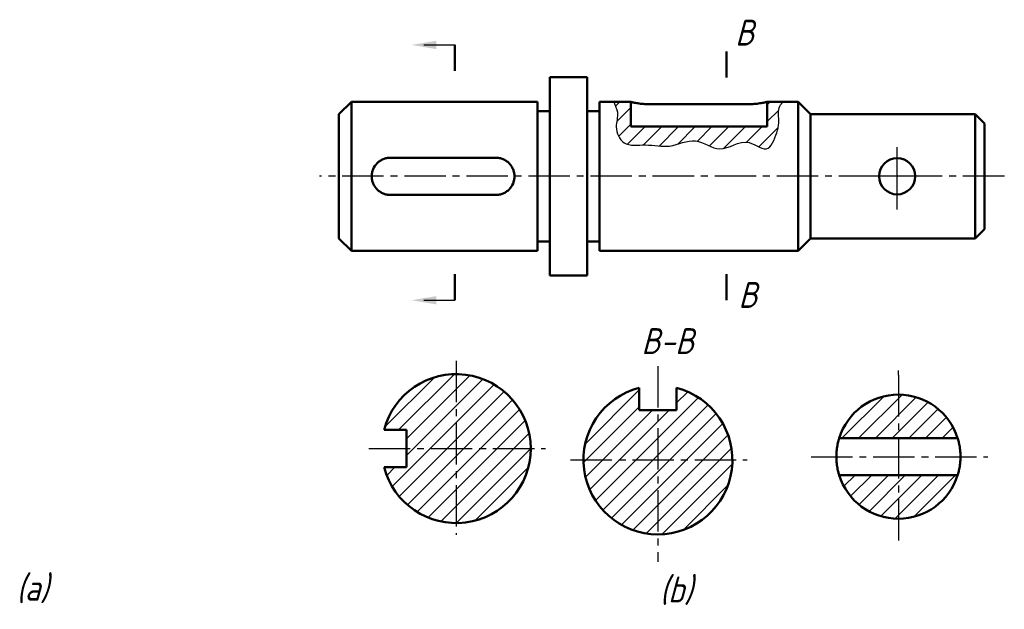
# Model space of a CAD drawing. Header units: millimetres. Extents: x 1028 to 1186, y 132 to 227.
import ezdxf

# ---------------------------------------------------------------- set-up
doc = ezdxf.new("R2010")
doc.units = ezdxf.units.MM
doc.header["$LTSCALE"] = 0.7
doc.linetypes.add('CENTER2', pattern=[28.575, 19.05, -3.175, 3.175, -3.175])
doc.layers.add('尺寸层', color=221, linetype='Continuous')
doc.layers.add('细实线层', color=7, linetype='Continuous')
for name, color, linetype, lineweight in [('文字层', 227, 'Continuous', 20), ('点画线层', 3, 'CENTER2', 25), ('粗实线层', 7, 'Continuous', 50)]:
    doc.layers.add(name, color=color, linetype=linetype, lineweight=lineweight)
doc.styles.add('工程斜体', font='gbeitc.shx', dxfattribs={"bigfont": 'gbcbig.shx'})

# ---------------------------------------------------------------- blocks, each defined once
blk = doc.blocks.new('jg')
at = {"layer": '细实线层', "ltscale": 0.5}
h = blk.add_hatch(dxfattribs=at)
h.set_pattern_fill('ANSI31', scale=0.6, style=0)
h.set_pattern_definition([(45, (-1027.0262, -192.2892), (-1.3470384, 1.3470384), [])])
edge = h.paths.add_edge_path()
edge.add_line((99.12, 17.07), (99.12, 21.07))
edge.add_line((99.12, 21.07), (96.41, 21.07))
edge.add_spline(control_points=[(96.41, 21.07), (96.55, 20.52), (97.32, 19.14), (96.38, 16.93), (97.9, 13.68), (101.75, 14.42), (105.48, 13.4), (109.55, 15.71), (113.68, 12.26), (117.52, 15.82), (121.05, 12.66), (122.54, 15.51), (123.2, 17.66), (122.75, 20), (123.48, 20.85), (123.66, 21.07)], knot_values=[3.713345, 3.713345, 3.713345, 3.713345, 5.411195, 7.773011, 10.608811, 14.072413, 17.974461, 22.223171, 26.32207, 31.139875, 34.352213, 35.9109, 39.271973, 41.543495, 42.364516, 42.364516, 42.364516, 42.364516], degree=3, periodic=0)
edge.add_line((123.66, 21.07), (121.1, 21.07))
edge.add_line((121.1, 21.07), (121.1, 17.07))
edge.add_line((121.1, 17.07), (99.12, 17.07))
h = blk.add_hatch(dxfattribs=at)
h.set_pattern_fill('ANSI31', scale=0.6, style=0)
h.set_pattern_definition([(45, (-1026.8202, -185.086), (-1.3470384, 1.3470384), [])])
h.paths.add_polyline_path([(71, -22.81, 0.341999), (59.38, -31.81), (63, -31.81), (63, -34.81), (71, -34.81)])
h.paths.add_polyline_path([(71, -22.81), (71, -34.81), (83, -34.81, 0.414214)])
h.paths.add_polyline_path([(83, -34.81), (71, -34.81), (71, -46.81, 0.414214)])
h.paths.add_polyline_path([(71, -34.81), (63, -34.81), (63, -37.81), (59.38, -37.81, 0.341999), (71, -46.81)])
h.paths.add_polyline_path([(103.5, -28.64), (100.5, -28.64), (100.5, -25.02, 0.341999), (91.5, -36.64), (103.5, -36.64)])
h.paths.add_polyline_path([(106.5, -25.02), (106.5, -28.64), (103.5, -28.64), (103.5, -36.64), (115.5, -36.64, 0.341999)])
h.paths.add_polyline_path([(103.5, -36.64), (91.5, -36.64, 0.414214), (103.5, -48.64)])
h.paths.add_polyline_path([(115.5, -36.64), (103.5, -36.64), (103.5, -48.64, 0.414214)])
h.paths.add_polyline_path([(142.25, -26.11, 0.327922), (132.71, -33.13), (142.25, -33.13)])
h.paths.add_polyline_path([(142.25, -26.11), (142.25, -33.13), (151.8, -33.13, 0.327922)])
h.paths.add_polyline_path([(142.25, -39.1), (132.71, -39.1, 0.327922), (142.25, -46.11)])
h.paths.add_polyline_path([(151.8, -39.1), (142.25, -39.1), (142.25, -46.11, 0.327922)])
at = {"layer": '尺寸层', "color": 7, "ltscale": 0.5}
for points in [[(65.79, 30.24), (70.79, 30.24)], [(65.79, -10.9), (70.79, -10.9)]]:
    blk.add_lwpolyline(points, dxfattribs=at)
for points in [[(67.79, 29.57), (63.79, 30.24), (67.79, 30.91)], [(67.79, -11.57), (63.79, -10.9), (67.79, -10.24)]]:
    blk.add_solid(points, dxfattribs=at)
at = {"layer": '点画线层', "color": 7, "ltscale": 0.5}
for p, q in [((159.32, 9.07), (48.96, 9.07)), ((71, -20.68), (71, -48.71)), ((103.5, -21.52), (103.5, -53.06)), ((142.25, -22.97), (142.25, -22.25)), ((142.25, -22.97), (142.25, -49.66)), ((56.92, -34.81), (85.38, -34.81)), ((128.18, -36.11), (156.64, -36.11)), ((89.42, -36.64), (117.88, -36.64))]:
    blk.add_line(p, q, dxfattribs=at)
at = {"layer": '粗实线层', "color": 7, "ltscale": 0.5}
for p, q in [((70.79, 26.04), (70.79, 30.24)), ((114.56, 24.97), (114.56, 29.17)), ((92.11, 25.07), (86.11, 25.07)), ((86.11, 9.07), (86.11, 25.07)), ((92.11, 9.07), (92.11, 25.07)), ((54.11, 21.07), (52.11, 19.07)), ((84.11, 21.07), (54.11, 21.07)), ((54.11, 21.07), (54.11, -2.93)), ((84.11, 9.07), (84.11, 21.07)), ((99.12, 21.07), (94.11, 21.07)), ((94.11, 9.07), (94.11, 21.07)), ((99.12, 21.07), (99.12, 17.07)), ((118.11, 20.69), (102.11, 20.69)), ((126.11, 21.07), (121.1, 21.07)), ((121.1, 21.07), (121.1, 17.07)), ((128.11, 19.07), (126.11, 21.07)), ((126.11, 9.07), (126.11, 21.07)), ((52.11, -0.93), (52.11, 19.07)), ((86.11, 19.57), (84.11, 19.57)), ((94.11, 19.57), (92.11, 19.57)), ((154.61, 19.07), (128.11, 19.07)), ((128.11, 9.07), (128.11, 19.07)), ((156.11, 17.57), (154.61, 19.07)), ((154.61, 9.07), (154.61, 19.07)), ((156.11, 17.57), (156.11, 9.07)), ((121.1, 17.07), (99.12, 17.07)), ((60.4, 12.07), (77.39, 12.07)), ((84.11, -2.93), (84.11, 9.07)), ((86.11, -6.93), (86.11, 9.07)), ((92.11, -6.93), (92.11, 9.07)), ((94.11, -2.93), (94.11, 9.07)), ((126.11, -2.93), (126.11, 9.07)), ((128.11, -0.93), (128.11, 9.07)), ((154.61, -0.93), (154.61, 9.07)), ((156.11, 9.07), (156.11, 0.57)), ((77.39, 6.07), (60.4, 6.07)), ((154.61, -0.93), (156.11, 0.57)), ((52.11, -0.93), (54.11, -2.93)), ((84.11, -1.43), (86.11, -1.43)), ((92.11, -1.43), (94.11, -1.43)), ((126.11, -2.93), (128.11, -0.93)), ((128.11, -0.93), (154.61, -0.93)), ((54.11, -2.93), (84.11, -2.93)), ((94.11, -2.93), (126.11, -2.93)), ((70.79, -6.7), (70.79, -10.9)), ((86.11, -6.93), (92.11, -6.93)), ((114.56, -6.7), (114.56, -10.9)), ((100.5, -28.64), (100.5, -25.02)), ((106.5, -25.02), (106.5, -28.64)), ((100.5, -28.64), (106.5, -28.64)), ((59.38, -31.81), (63, -31.81)), ((63, -37.81), (63, -31.81)), ((132.71, -33.13), (151.8, -33.13)), ((63, -37.81), (59.38, -37.81)), ((151.8, -39.1), (132.71, -39.1))]:
    blk.add_line(p, q, dxfattribs=at)
blk.add_circle((142.05, 9.07), 2.92, dxfattribs=at)
for centre, radius, start, end in [((71, -34.81), 12, 194.4775, 165.5225), ((103.5, -36.64), 12, 104.4775, 75.5225), ((142.25, -36.11), 10, 17.3781, 162.6219), ((142.25, -36.11), 10, 197.3781, 342.6219)]:
    blk.add_arc(centre, radius, start, end, dxfattribs=at)
for points, knots in [([(102.11, 20.69), (101.94, 20.69), (101.61, 20.69), (101.13, 20.73), (100.67, 20.77), (100.26, 20.83), (99.89, 20.9), (99.58, 20.96), (99.34, 21.01), (99.18, 21.05), (99.1, 21.07), (99.11, 21.07), (99.12, 21.07)], [0, 0, 0, 0, 0.103554, 0.210172, 0.313709, 0.420139, 0.525726, 0.634287, 0.74124, 0.851416, 0.956177, 1, 1, 1, 1]), ([(121.1, 21.07), (121.1, 21.07), (121.1, 21.07), (121.01, 21.05), (120.85, 21.01), (120.61, 20.95), (120.3, 20.89), (119.92, 20.83), (119.49, 20.77), (119.02, 20.72), (118.55, 20.69), (118.24, 20.69), (118.11, 20.69)], [0, 0, 0, 0, 0.064117, 0.16664, 0.272089, 0.375602, 0.481964, 0.588231, 0.697544, 0.804218, 0.91415, 1, 1, 1, 1]), ([(60.4, 6.07), (60.2, 6.07), (60, 6.09), (59.62, 6.17), (59.43, 6.22), (59.06, 6.37), (58.89, 6.47), (58.56, 6.68), (58.41, 6.81), (58.14, 7.09), (58.01, 7.24), (57.79, 7.56), (57.7, 7.74), (57.55, 8.1), (57.49, 8.29), (57.41, 8.68), (57.4, 8.87), (57.39, 9.26), (57.41, 9.46), (57.49, 9.85), (57.55, 10.04), (57.77, 10.58), (58, 10.91), (58.41, 11.33), (58.56, 11.45), (58.89, 11.67), (59.06, 11.76), (59.42, 11.91), (59.61, 11.97), (60, 12.05), (60.2, 12.07), (60.4, 12.07)], [0, 0, 0, 0, 0.0625, 0.0625, 0.125, 0.125, 0.1875, 0.1875, 0.25, 0.25, 0.3125, 0.3125, 0.375, 0.375, 0.4375, 0.4375, 0.5, 0.5, 0.5625, 0.5625, 0.625, 0.625, 0.75, 0.75, 0.8125, 0.8125, 0.875, 0.875, 0.9375, 0.9375, 1, 1, 1, 1]), ([(77.39, 12.07), (77.59, 12.07), (77.78, 12.05), (78.17, 11.97), (78.36, 11.92), (78.72, 11.76), (78.89, 11.67), (79.22, 11.45), (79.37, 11.33), (79.65, 11.05), (79.77, 10.9), (79.99, 10.57), (80.08, 10.4), (80.23, 10.04), (80.29, 9.85), (80.37, 9.46), (80.39, 9.27), (80.39, 8.88), (80.37, 8.68), (80.29, 8.29), (80.23, 8.1), (80.01, 7.56), (79.79, 7.23), (79.37, 6.81), (79.22, 6.69), (78.9, 6.47), (78.72, 6.37), (78.36, 6.22), (78.17, 6.17), (77.78, 6.09), (77.59, 6.07), (77.39, 6.07)], [0, 0, 0, 0, 0.0625, 0.0625, 0.125, 0.125, 0.1875, 0.1875, 0.25, 0.25, 0.3125, 0.3125, 0.375, 0.375, 0.4375, 0.4375, 0.5, 0.5, 0.5625, 0.5625, 0.625, 0.625, 0.75, 0.75, 0.8125, 0.8125, 0.875, 0.875, 0.9375, 0.9375, 1, 1, 1, 1]), ([(132.71, -39.1), (132.71, -39.08), (132.7, -39.05), (132.66, -38.95), (132.64, -38.88), (132.6, -38.71), (132.57, -38.62), (132.52, -38.4), (132.49, -38.27), (132.43, -38), (132.41, -37.85), (132.36, -37.54), (132.33, -37.37), (132.3, -37.03), (132.28, -36.85), (132.26, -36.49), (132.25, -36.3), (132.25, -35.74), (132.28, -35.37), (132.33, -34.86), (132.36, -34.69), (132.41, -34.37), (132.43, -34.23), (132.49, -33.96), (132.52, -33.83), (132.57, -33.61), (132.6, -33.51), (132.64, -33.35), (132.66, -33.28), (132.7, -33.18), (132.71, -33.15), (132.71, -33.13)], [0, 0, 0, 0, 0.0625, 0.0625, 0.125, 0.125, 0.1875, 0.1875, 0.25, 0.25, 0.3125, 0.3125, 0.375, 0.375, 0.4375, 0.4375, 0.5, 0.5, 0.625, 0.625, 0.6875, 0.6875, 0.75, 0.75, 0.8125, 0.8125, 0.875, 0.875, 0.9375, 0.9375, 1, 1, 1, 1]), ([(151.8, -33.13), (151.8, -33.15), (151.81, -33.18), (151.85, -33.28), (151.87, -33.35), (151.91, -33.52), (151.94, -33.61), (151.99, -33.83), (152.02, -33.96), (152.08, -34.23), (152.1, -34.38), (152.15, -34.69), (152.18, -34.86), (152.21, -35.2), (152.23, -35.38), (152.25, -35.74), (152.25, -35.93), (152.25, -36.48), (152.23, -36.86), (152.18, -37.37), (152.15, -37.54), (152.1, -37.85), (152.08, -38), (152.02, -38.27), (151.99, -38.4), (151.94, -38.62), (151.91, -38.71), (151.87, -38.88), (151.85, -38.95), (151.81, -39.05), (151.8, -39.08), (151.8, -39.1)], [0, 0, 0, 0, 0.0625, 0.0625, 0.125, 0.125, 0.1875, 0.1875, 0.25, 0.25, 0.3125, 0.3125, 0.375, 0.375, 0.4375, 0.4375, 0.5, 0.5, 0.625, 0.625, 0.6875, 0.6875, 0.75, 0.75, 0.8125, 0.8125, 0.875, 0.875, 0.9375, 0.9375, 1, 1, 1, 1])]:
    blk.add_open_spline(points, degree=3, knots=knots, dxfattribs=at)
at = {"layer": '细实线层', "color": 7, "ltscale": 0.5}
for p, q in [((96.41, 21.07), (99.12, 21.07)), ((99.12, 21.07), (99.12, 17.07)), ((121.1, 17.07), (121.1, 21.07)), ((121.1, 21.07), (123.66, 21.07)), ((99.12, 17.07), (121.1, 17.07)), ((142.05, 3.71), (142.05, 13.79)), ((147.05, 9.07), (136.38, 9.07))]:
    blk.add_line(p, q, dxfattribs=at)
blk.add_open_spline([(96.41, 21.07), (96.55, 20.52), (97.32, 19.14), (96.38, 16.93), (97.9, 13.68), (101.75, 14.42), (105.48, 13.4), (109.55, 15.71), (113.68, 12.26), (117.52, 15.82), (121.05, 12.66), (122.54, 15.51), (123.2, 17.66), (122.75, 20), (123.48, 20.85), (123.66, 21.07)], degree=3, knots=[3.713345, 3.713345, 3.713345, 3.713345, 5.411195, 7.773011, 10.608811, 14.072413, 17.974461, 22.223171, 26.32207, 31.139875, 34.352213, 35.9109, 39.271973, 41.543495, 42.364516, 42.364516, 42.364516, 42.364516], dxfattribs=at)
at = {"layer": '文字层', "color": 7, "ltscale": 0.5, "attachment_point": 1, "style": '工程斜体'}
for s, insert, char_height, width in [('B', (115.95, 34.31), 4.17, 6.1006), ('B', (116.47, -7.96), 4.17, 6.1006), ('B-B', (100.84, -15.4), 4.165, 11.3303), ('(a)', (0.15, -55.15), 4.165, 11.3303), ('(b)', (103.81, -55.43), 4.165, 11.3303)]:
    blk.add_mtext(s, dxfattribs=dict(at, insert=insert, char_height=char_height, width=width))

msp = doc.modelspace()

# ---------------------------------------------------------------- block references
at = {"layer": '细实线层', "color": 7}
msp.add_blockref('jg', (1027.03, 192.29), dxfattribs=at)

doc.saveas('drawing.dxf')
